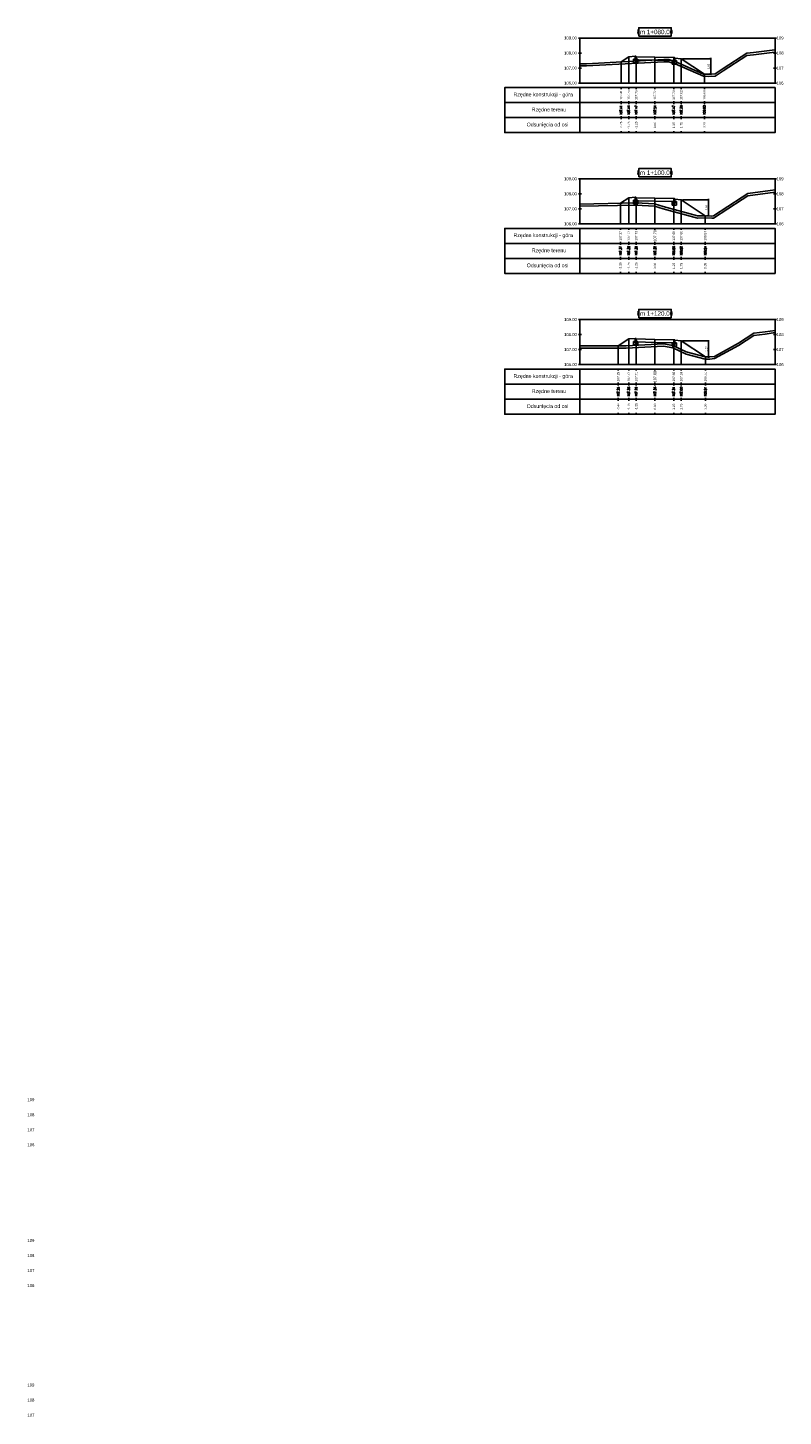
# Model space of a CAD drawing. Extents: x 7537626 to 7538805, y 5722894 to 5725486.
# Tile 52 of 90: x 7538384 to 7538434, y 5725389 to 5725482. Entities that reach past the tile are written whole.
import ezdxf

# ---------------------------------------------------------------- set-up
doc = ezdxf.new("R2010")
doc.units = 0
doc.header["$PDMODE"] = 35
doc.header["$PDSIZE"] = 0.3
for name, color, linetype in [('C-DROGI-PROFILE', 7, 'Continuous'), ('C-DROGI-PROFILE-ETYKIETY', 7, 'Continuous'), ('C-DROGI-PRZEKROJE-ETYKIETY', 7, 'Continuous'), ('C-POPRZECZKA-przekrój', 2, 'Continuous'), ('C-POPRZECZKA-widok', 1, 'Continuous')]:
    doc.layers.add(name, color=color, linetype=linetype)
for name, color, linetype, true_color in [('C-humus', 7, 'Continuous', 0x003df5), ('C-Teren', 7, 'Continuous', 0x005716), ('poprzeczki', 7, 'Continuous', 0x0000d6)]:
    doc.layers.add(name, color=color, linetype=linetype, true_color=true_color)
doc.styles.add('2mm08', font='arial.ttf', dxfattribs={"width": 0.8})
doc.styles.add('opis_50', font='arial.ttf', dxfattribs={"height": 0.125})
doc.styles.get("Standard").update_dxf_attribs({"font": 'arial.ttf'})
doc.dimstyles.new('OPIS_50', dxfattribs={"dimscale": 0.5, "dimtxt": 0.125, "dimasz": 0.25, "dimexe": 0.1, "dimexo": 0.15, "dimgap": 0.1, "dimtad": 1, "dimzin": 0, "dimtxsty": 'opis_50', "dimblk": 'ARCHTICK', "dimcen": 0.15, "dimdle": 0.1, "dimaunit": 2, "dimadec": 4, "dimazin": 0, "dimtfac": 1, "dimtmove": 0, "dimatfit": 3, "dimfxl": 1, "dimarcsym": 0})

# ---------------------------------------------------------------- blocks, each defined once
blk = doc.blocks.new('_ArchTick')
at = {"color": 0, "linetype": 'ByBlock', "const_width": 0.15}
blk.add_lwpolyline([(-0.5, -0.5), (0.5, 0.5)], dxfattribs=at)
blk = doc.blocks.new('*D91')
at = {"layer": 'Defpoints', "color": 0, "transparency": 16777216}
for p in [(7538427.225, 5725479.659), (7538428.875, 5725478.628), (7538429.185, 5725478.628)]:
    blk.add_point(p, dxfattribs=at)
at = {"layer": 'poprzeczki', "color": 0, "lineweight": -2, "transparency": 16777216}
for p, q in [((7538427.3, 5725479.659), (7538429.235, 5725479.659)), ((7538429.185, 5725479.709), (7538429.185, 5725478.578)), ((7538428.95, 5725478.628), (7538429.235, 5725478.628))]:
    blk.add_line(p, q, dxfattribs=at)
at = {"layer": 'poprzeczki', "color": 0, "lineweight": -2, "transparency": 16777216, "xscale": 0.125, "yscale": 0.125, "zscale": 0.125}
for p, rotation in [((7538429.185, 5725479.659), 90), ((7538429.185, 5725478.628), 270)]:
    blk.add_blockref('_ArchTick', p, dxfattribs=dict(at, rotation=rotation))
at = {"layer": 'poprzeczki', "color": 0, "transparency": 16777216, "insert": (7538429.059, 5725479.144), "char_height": 0.125, "attachment_point": 5, "rotation": 90, "style": 'opis_50'}
blk.add_mtext('1,03', dxfattribs=at)
blk = doc.blocks.new('*D92')
at = {"layer": 'Defpoints', "color": 0, "transparency": 16777216}
for p in [(7538427.225, 5725470.266), (7538428.821, 5725469.202), (7538429.039, 5725469.202)]:
    blk.add_point(p, dxfattribs=at)
at = {"layer": 'poprzeczki', "color": 0, "lineweight": -2, "transparency": 16777216}
for p, q in [((7538427.3, 5725470.266), (7538429.089, 5725470.266)), ((7538429.039, 5725470.316), (7538429.039, 5725469.152)), ((7538428.896, 5725469.202), (7538429.089, 5725469.202))]:
    blk.add_line(p, q, dxfattribs=at)
at = {"layer": 'poprzeczki', "color": 0, "lineweight": -2, "transparency": 16777216, "xscale": 0.125, "yscale": 0.125, "zscale": 0.125}
for p, rotation in [((7538429.039, 5725470.266), 90), ((7538429.039, 5725469.202), 270)]:
    blk.add_blockref('_ArchTick', p, dxfattribs=dict(at, rotation=rotation))
at = {"layer": 'poprzeczki', "color": 0, "transparency": 16777216, "insert": (7538428.914, 5725469.734), "char_height": 0.125, "attachment_point": 5, "rotation": 90, "style": 'opis_50'}
blk.add_mtext('1,06', dxfattribs=at)
blk = doc.blocks.new('*D93')
at = {"layer": 'Defpoints', "color": 0, "transparency": 16777216}
for p in [(7538427.225, 5725460.872), (7538428.817, 5725459.8), (7538429.034, 5725459.8)]:
    blk.add_point(p, dxfattribs=at)
at = {"layer": 'poprzeczki', "color": 0, "lineweight": -2, "transparency": 16777216}
for p, q in [((7538427.3, 5725460.872), (7538429.084, 5725460.872)), ((7538429.034, 5725460.922), (7538429.034, 5725459.75)), ((7538428.892, 5725459.8), (7538429.084, 5725459.8))]:
    blk.add_line(p, q, dxfattribs=at)
at = {"layer": 'poprzeczki', "color": 0, "lineweight": -2, "transparency": 16777216, "xscale": 0.125, "yscale": 0.125, "zscale": 0.125}
for p, rotation in [((7538429.034, 5725460.872), 90), ((7538429.034, 5725459.8), 270)]:
    blk.add_blockref('_ArchTick', p, dxfattribs=dict(at, rotation=rotation))
at = {"layer": 'poprzeczki', "color": 0, "transparency": 16777216, "insert": (7538428.909, 5725460.336), "char_height": 0.125, "attachment_point": 5, "rotation": 90, "style": 'opis_50'}
blk.add_mtext('1,07', dxfattribs=at)

msp = doc.modelspace()

# ---------------------------------------------------------------- linework, layer by layer
at = {"layer": 'C-DROGI-PROFILE', "color": 7, "linetype": 'Continuous', "lineweight": -3}
for p, q in [((7538423.216, 5725477.736), (7538423.216, 5725477.636)), ((7538423.725, 5725477.736), (7538423.725, 5725477.636)), ((7538424.225, 5725477.736), (7538424.225, 5725477.636)), ((7538425.475, 5725477.736), (7538425.475, 5725477.636)), ((7538426.725, 5725477.736), (7538426.725, 5725477.636)), ((7538427.225, 5725477.736), (7538427.225, 5725477.636)), ((7538428.763, 5725477.736), (7538428.763, 5725477.636)), ((7538423.216, 5725476.736), (7538423.216, 5725476.836)), ((7538423.216, 5725476.736), (7538423.216, 5725476.636)), ((7538423.725, 5725476.736), (7538423.725, 5725476.836)), ((7538423.725, 5725476.736), (7538423.725, 5725476.636)), ((7538424.225, 5725476.736), (7538424.225, 5725476.836)), ((7538424.225, 5725476.736), (7538424.225, 5725476.636)), ((7538425.475, 5725476.736), (7538425.475, 5725476.836)), ((7538425.475, 5725476.736), (7538425.475, 5725476.636)), ((7538426.725, 5725476.736), (7538426.725, 5725476.836)), ((7538426.725, 5725476.736), (7538426.725, 5725476.636)), ((7538427.225, 5725476.736), (7538427.225, 5725476.836)), ((7538427.225, 5725476.736), (7538427.225, 5725476.636)), ((7538428.763, 5725476.736), (7538428.763, 5725476.836)), ((7538428.763, 5725476.736), (7538428.763, 5725476.636)), ((7538423.216, 5725475.736), (7538423.216, 5725475.836)), ((7538423.216, 5725475.736), (7538423.216, 5725475.636)), ((7538423.725, 5725475.736), (7538423.725, 5725475.836)), ((7538423.725, 5725475.736), (7538423.725, 5725475.636)), ((7538424.225, 5725475.736), (7538424.225, 5725475.836)), ((7538424.225, 5725475.736), (7538424.225, 5725475.636)), ((7538425.475, 5725475.736), (7538425.475, 5725475.836)), ((7538425.475, 5725475.736), (7538425.475, 5725475.636)), ((7538426.725, 5725475.736), (7538426.725, 5725475.836)), ((7538426.725, 5725475.736), (7538426.725, 5725475.636)), ((7538427.225, 5725475.736), (7538427.225, 5725475.836)), ((7538427.225, 5725475.736), (7538427.225, 5725475.636)), ((7538428.763, 5725475.736), (7538428.763, 5725475.836)), ((7538428.763, 5725475.736), (7538428.763, 5725475.636)), ((7538423.216, 5725474.736), (7538423.216, 5725474.836)), ((7538423.725, 5725474.736), (7538423.725, 5725474.836)), ((7538424.225, 5725474.736), (7538424.225, 5725474.836)), ((7538425.475, 5725474.736), (7538425.475, 5725474.836)), ((7538426.725, 5725474.736), (7538426.725, 5725474.836)), ((7538427.225, 5725474.736), (7538427.225, 5725474.836)), ((7538428.763, 5725474.736), (7538428.763, 5725474.836)), ((7538423.179, 5725468.361), (7538423.179, 5725468.261)), ((7538423.725, 5725468.361), (7538423.725, 5725468.261)), ((7538424.225, 5725468.361), (7538424.225, 5725468.261)), ((7538425.475, 5725468.361), (7538425.475, 5725468.261)), ((7538426.725, 5725468.361), (7538426.725, 5725468.261)), ((7538427.225, 5725468.361), (7538427.225, 5725468.261)), ((7538428.821, 5725468.361), (7538428.821, 5725468.261)), ((7538423.179, 5725467.361), (7538423.179, 5725467.461)), ((7538423.179, 5725467.361), (7538423.179, 5725467.261)), ((7538423.725, 5725467.361), (7538423.725, 5725467.461)), ((7538423.725, 5725467.361), (7538423.725, 5725467.261)), ((7538424.225, 5725467.361), (7538424.225, 5725467.461)), ((7538424.225, 5725467.361), (7538424.225, 5725467.261)), ((7538425.475, 5725467.361), (7538425.475, 5725467.461)), ((7538425.475, 5725467.361), (7538425.475, 5725467.261)), ((7538426.725, 5725467.361), (7538426.725, 5725467.461)), ((7538426.725, 5725467.361), (7538426.725, 5725467.261)), ((7538427.225, 5725467.361), (7538427.225, 5725467.461)), ((7538427.225, 5725467.361), (7538427.225, 5725467.261)), ((7538428.821, 5725467.361), (7538428.821, 5725467.461)), ((7538428.821, 5725467.361), (7538428.821, 5725467.261)), ((7538423.179, 5725466.361), (7538423.179, 5725466.461)), ((7538423.725, 5725466.361), (7538423.725, 5725466.461)), ((7538424.225, 5725466.361), (7538424.225, 5725466.461)), ((7538425.475, 5725466.361), (7538425.475, 5725466.461)), ((7538426.725, 5725466.361), (7538426.725, 5725466.461)), ((7538427.225, 5725466.361), (7538427.225, 5725466.461)), ((7538428.821, 5725466.361), (7538428.821, 5725466.461)), ((7538423.179, 5725466.361), (7538423.179, 5725466.261)), ((7538423.725, 5725466.361), (7538423.725, 5725466.261)), ((7538424.225, 5725466.361), (7538424.225, 5725466.261)), ((7538425.475, 5725466.361), (7538425.475, 5725466.261)), ((7538426.725, 5725466.361), (7538426.725, 5725466.261)), ((7538427.225, 5725466.361), (7538427.225, 5725466.261)), ((7538428.821, 5725466.361), (7538428.821, 5725466.261)), ((7538423.179, 5725465.361), (7538423.179, 5725465.461)), ((7538423.725, 5725465.361), (7538423.725, 5725465.461)), ((7538424.225, 5725465.361), (7538424.225, 5725465.461)), ((7538425.475, 5725465.361), (7538425.475, 5725465.461)), ((7538426.725, 5725465.361), (7538426.725, 5725465.461)), ((7538427.225, 5725465.361), (7538427.225, 5725465.461)), ((7538428.821, 5725465.361), (7538428.821, 5725465.461)), ((7538423.032, 5725458.986), (7538423.032, 5725458.886)), ((7538423.032, 5725457.986), (7538423.032, 5725458.086)), ((7538423.725, 5725458.986), (7538423.725, 5725458.886)), ((7538423.725, 5725457.986), (7538423.725, 5725458.086)), ((7538424.225, 5725458.986), (7538424.225, 5725458.886)), ((7538424.225, 5725457.986), (7538424.225, 5725458.086)), ((7538425.475, 5725458.986), (7538425.475, 5725458.886)), ((7538425.475, 5725457.986), (7538425.475, 5725458.086)), ((7538426.725, 5725458.986), (7538426.725, 5725458.886)), ((7538426.725, 5725457.986), (7538426.725, 5725458.086)), ((7538427.225, 5725458.986), (7538427.225, 5725458.886)), ((7538427.225, 5725457.986), (7538427.225, 5725458.086)), ((7538428.833, 5725458.986), (7538428.833, 5725458.886)), ((7538428.833, 5725457.986), (7538428.833, 5725458.086)), ((7538423.032, 5725457.986), (7538423.032, 5725457.886)), ((7538423.725, 5725457.986), (7538423.725, 5725457.886)), ((7538424.225, 5725457.986), (7538424.225, 5725457.886)), ((7538425.475, 5725457.986), (7538425.475, 5725457.886)), ((7538426.725, 5725457.986), (7538426.725, 5725457.886)), ((7538427.225, 5725457.986), (7538427.225, 5725457.886)), ((7538428.833, 5725457.986), (7538428.833, 5725457.886)), ((7538423.032, 5725456.986), (7538423.032, 5725457.086)), ((7538423.032, 5725456.986), (7538423.032, 5725456.886)), ((7538423.725, 5725456.986), (7538423.725, 5725457.086)), ((7538423.725, 5725456.986), (7538423.725, 5725456.886)), ((7538424.225, 5725456.986), (7538424.225, 5725457.086)), ((7538424.225, 5725456.986), (7538424.225, 5725456.886)), ((7538425.475, 5725456.986), (7538425.475, 5725457.086)), ((7538425.475, 5725456.986), (7538425.475, 5725456.886)), ((7538426.725, 5725456.986), (7538426.725, 5725457.086)), ((7538426.725, 5725456.986), (7538426.725, 5725456.886)), ((7538427.225, 5725456.986), (7538427.225, 5725457.086)), ((7538427.225, 5725456.986), (7538427.225, 5725456.886)), ((7538428.833, 5725456.986), (7538428.833, 5725457.086)), ((7538428.833, 5725456.986), (7538428.833, 5725456.886)), ((7538423.032, 5725455.986), (7538423.032, 5725456.086)), ((7538423.725, 5725455.986), (7538423.725, 5725456.086)), ((7538424.225, 5725455.986), (7538424.225, 5725456.086)), ((7538425.475, 5725455.986), (7538425.475, 5725456.086)), ((7538426.725, 5725455.986), (7538426.725, 5725456.086)), ((7538427.225, 5725455.986), (7538427.225, 5725456.086)), ((7538428.833, 5725455.986), (7538428.833, 5725456.086))]:
    msp.add_line(p, q, dxfattribs=at)
at = {"layer": 'C-DROGI-PROFILE', "color": 1, "linetype": 'Continuous', "lineweight": -3}
for points in [[(7538420.475, 5725476.736), (7538420.475, 5725477.736), (7538415.475, 5725477.736), (7538415.475, 5725476.736)], [(7538420.475, 5725476.736), (7538433.475, 5725476.736), (7538433.475, 5725477.736), (7538420.475, 5725477.736)], [(7538420.475, 5725475.736), (7538420.475, 5725476.736), (7538415.475, 5725476.736), (7538415.475, 5725475.736)], [(7538420.475, 5725475.736), (7538433.475, 5725475.736), (7538433.475, 5725476.736), (7538420.475, 5725476.736)], [(7538420.475, 5725474.736), (7538420.475, 5725475.736), (7538415.475, 5725475.736), (7538415.475, 5725474.736)], [(7538420.475, 5725474.736), (7538433.475, 5725474.736), (7538433.475, 5725475.736), (7538420.475, 5725475.736)], [(7538420.475, 5725467.361), (7538420.475, 5725468.361), (7538415.475, 5725468.361), (7538415.475, 5725467.361)], [(7538420.475, 5725467.361), (7538433.475, 5725467.361), (7538433.475, 5725468.361), (7538420.475, 5725468.361)], [(7538420.475, 5725466.361), (7538420.475, 5725467.361), (7538415.475, 5725467.361), (7538415.475, 5725466.361)], [(7538420.475, 5725466.361), (7538433.475, 5725466.361), (7538433.475, 5725467.361), (7538420.475, 5725467.361)], [(7538420.475, 5725465.361), (7538420.475, 5725466.361), (7538415.475, 5725466.361), (7538415.475, 5725465.361)], [(7538420.475, 5725465.361), (7538433.475, 5725465.361), (7538433.475, 5725466.361), (7538420.475, 5725466.361)], [(7538420.475, 5725457.986), (7538420.475, 5725458.986), (7538415.475, 5725458.986), (7538415.475, 5725457.986)], [(7538420.475, 5725457.986), (7538433.475, 5725457.986), (7538433.475, 5725458.986), (7538420.475, 5725458.986)], [(7538420.475, 5725456.986), (7538420.475, 5725457.986), (7538415.475, 5725457.986), (7538415.475, 5725456.986)], [(7538420.475, 5725456.986), (7538433.475, 5725456.986), (7538433.475, 5725457.986), (7538420.475, 5725457.986)], [(7538420.475, 5725455.986), (7538420.475, 5725456.986), (7538415.475, 5725456.986), (7538415.475, 5725455.986)], [(7538420.475, 5725455.986), (7538433.475, 5725455.986), (7538433.475, 5725456.986), (7538420.475, 5725456.986)]]:
    msp.add_3dface(points, dxfattribs=at)
at = {"layer": 'C-DROGI-PRZEKROJE-ETYKIETY', "color": 1, "linetype": 'Continuous', "lineweight": -3}
for p, q in [((7538423.216, 5725479.45), (7538423.216, 5725478.036)), ((7538423.725, 5725479.789), (7538423.725, 5725478.036)), ((7538424.225, 5725479.783), (7538424.225, 5725478.036)), ((7538425.475, 5725479.758), (7538425.475, 5725478.036)), ((7538426.725, 5725479.733), (7538426.725, 5725478.036)), ((7538427.225, 5725479.659), (7538427.225, 5725478.036)), ((7538428.763, 5725478.634), (7538428.763, 5725478.036)), ((7538423.725, 5725470.396), (7538423.725, 5725468.661)), ((7538424.225, 5725470.389), (7538424.225, 5725468.661)), ((7538425.475, 5725470.364), (7538425.475, 5725468.661)), ((7538426.725, 5725470.339), (7538426.725, 5725468.661)), ((7538427.225, 5725470.266), (7538427.225, 5725468.661)), ((7538423.179, 5725470.032), (7538423.179, 5725468.661)), ((7538428.821, 5725469.202), (7538428.821, 5725468.661)), ((7538423.725, 5725461.002), (7538423.725, 5725459.286)), ((7538424.225, 5725460.996), (7538424.225, 5725459.286)), ((7538425.475, 5725460.971), (7538425.475, 5725459.286)), ((7538426.725, 5725460.946), (7538426.725, 5725459.286)), ((7538427.225, 5725460.872), (7538427.225, 5725459.286)), ((7538423.032, 5725460.541), (7538423.032, 5725459.286)), ((7538428.833, 5725459.8), (7538428.833, 5725459.286))]:
    msp.add_line(p, q, dxfattribs=at)
at = {"layer": 'C-humus'}
for p, q in [((7538420.908, 5725479.173), (7538426.063, 5725479.457)), ((7538426.063, 5725479.457), (7538426.396, 5725479.457)), ((7538426.396, 5725479.457), (7538426.827, 5725479.323)), ((7538430.023, 5725478.845), (7538431.592, 5725479.866)), ((7538431.592, 5725479.866), (7538432.04, 5725479.926)), ((7538432.04, 5725479.926), (7538433.454, 5725480.092)), ((7538433.454, 5725480.092), (7538433.475, 5725480.093)), ((7538420.475, 5725479.176), (7538420.908, 5725479.173)), ((7538426.827, 5725479.323), (7538428.708, 5725478.486)), ((7538428.708, 5725478.486), (7538429.043, 5725478.471)), ((7538429.043, 5725478.471), (7538429.486, 5725478.495)), ((7538429.486, 5725478.495), (7538430.023, 5725478.845)), ((7538429.366, 5725469.038), (7538431.288, 5725470.291)), ((7538431.288, 5725470.291), (7538431.666, 5725470.537)), ((7538431.666, 5725470.537), (7538433.146, 5725470.734)), ((7538433.146, 5725470.734), (7538433.475, 5725470.773)), ((7538420.475, 5725469.831), (7538424.221, 5725469.901)), ((7538424.221, 5725469.901), (7538425.444, 5725469.839)), ((7538425.444, 5725469.839), (7538426.027, 5725469.658)), ((7538426.027, 5725469.658), (7538428.299, 5725469.045)), ((7538428.299, 5725469.045), (7538428.829, 5725469.052)), ((7538428.829, 5725469.052), (7538429.259, 5725469.032)), ((7538429.259, 5725469.032), (7538429.366, 5725469.038)), ((7538431.048, 5725460.567), (7538432.053, 5725461.223)), ((7538432.053, 5725461.223), (7538432.814, 5725461.324)), ((7538432.814, 5725461.324), (7538433.475, 5725461.416)), ((7538420.475, 5725460.384), (7538421.483, 5725460.385)), ((7538421.483, 5725460.385), (7538423.553, 5725460.392)), ((7538423.553, 5725460.392), (7538426.048, 5725460.523)), ((7538426.048, 5725460.523), (7538426.655, 5725460.405)), ((7538426.655, 5725460.405), (7538427.542, 5725459.994)), ((7538427.542, 5725459.994), (7538428.817, 5725459.65)), ((7538429.447, 5725459.688), (7538431.048, 5725460.567)), ((7538428.817, 5725459.65), (7538429.135, 5725459.654)), ((7538429.135, 5725459.654), (7538429.447, 5725459.688))]:
    msp.add_line(p, q, dxfattribs=at)
at = {"layer": 'C-POPRZECZKA-przekrój', "color": 2, "linetype": 'Continuous', "lineweight": -3}
for p, q in [((7538423.216, 5725479.45), (7538423.725, 5725479.789)), ((7538423.725, 5725479.789), (7538424.145, 5725479.823)), ((7538424.045, 5725479.393), (7538424.045, 5725479.623)), ((7538424.045, 5725479.623), (7538424.145, 5725479.623)), ((7538424.325, 5725479.393), (7538424.045, 5725479.393)), ((7538424.185, 5725479.823), (7538424.145, 5725479.823)), ((7538424.145, 5725479.823), (7538424.145, 5725479.493)), ((7538424.145, 5725479.623), (7538424.145, 5725479.523)), ((7538424.145, 5725479.523), (7538424.225, 5725479.523)), ((7538424.145, 5725479.493), (7538424.225, 5725479.493)), ((7538424.19, 5725479.822), (7538424.185, 5725479.823)), ((7538424.199, 5725479.82), (7538424.19, 5725479.822)), ((7538424.207, 5725479.816), (7538424.199, 5725479.82)), ((7538424.213, 5725479.811), (7538424.207, 5725479.816)), ((7538424.218, 5725479.806), (7538424.213, 5725479.811)), ((7538424.222, 5725479.798), (7538424.218, 5725479.806)), ((7538424.224, 5725479.79), (7538424.222, 5725479.798)), ((7538424.225, 5725479.783), (7538424.224, 5725479.79)), ((7538424.225, 5725479.783), (7538425.475, 5725479.758)), ((7538424.225, 5725479.783), (7538424.226, 5725479.583)), ((7538424.225, 5725479.493), (7538424.225, 5725479.783)), ((7538424.225, 5725479.783), (7538424.225, 5725479.623)), ((7538424.225, 5725479.623), (7538424.325, 5725479.623)), ((7538424.226, 5725479.583), (7538425.475, 5725479.558)), ((7538424.325, 5725479.623), (7538424.325, 5725479.393)), ((7538425.475, 5725479.558), (7538425.475, 5725479.758)), ((7538425.475, 5725479.758), (7538426.725, 5725479.733)), ((7538425.475, 5725479.558), (7538426.724, 5725479.533)), ((7538426.625, 5725479.303), (7538426.625, 5725479.533)), ((7538426.625, 5725479.533), (7538426.725, 5725479.533)), ((7538426.725, 5725479.733), (7538426.724, 5725479.533)), ((7538426.765, 5725479.733), (7538426.725, 5725479.733)), ((7538426.725, 5725479.733), (7538426.725, 5725479.403)), ((7538426.725, 5725479.533), (7538426.725, 5725479.433)), ((7538426.725, 5725479.433), (7538426.805, 5725479.433)), ((7538426.725, 5725479.403), (7538426.805, 5725479.403)), ((7538426.77, 5725479.732), (7538426.765, 5725479.733)), ((7538426.779, 5725479.73), (7538426.77, 5725479.732)), ((7538426.787, 5725479.726), (7538426.779, 5725479.73)), ((7538426.793, 5725479.721), (7538426.787, 5725479.726)), ((7538426.798, 5725479.716), (7538426.793, 5725479.721)), ((7538426.802, 5725479.708), (7538426.798, 5725479.716)), ((7538426.804, 5725479.7), (7538426.802, 5725479.708)), ((7538426.805, 5725479.693), (7538426.804, 5725479.7)), ((7538426.805, 5725479.403), (7538426.805, 5725479.693)), ((7538426.805, 5725479.693), (7538426.805, 5725479.533)), ((7538426.805, 5725479.693), (7538427.225, 5725479.659)), ((7538426.805, 5725479.533), (7538426.905, 5725479.533)), ((7538426.905, 5725479.533), (7538426.905, 5725479.303)), ((7538427.225, 5725479.659), (7538428.763, 5725478.634)), ((7538426.905, 5725479.303), (7538426.625, 5725479.303)), ((7538423.179, 5725470.032), (7538423.725, 5725470.396)), ((7538423.725, 5725470.396), (7538424.145, 5725470.429)), ((7538424.045, 5725469.999), (7538424.045, 5725470.229)), ((7538424.045, 5725470.229), (7538424.145, 5725470.229)), ((7538424.185, 5725470.429), (7538424.145, 5725470.429)), ((7538424.145, 5725470.429), (7538424.145, 5725470.099)), ((7538424.145, 5725470.229), (7538424.145, 5725470.129)), ((7538424.145, 5725470.129), (7538424.225, 5725470.129)), ((7538424.145, 5725470.099), (7538424.225, 5725470.099)), ((7538424.19, 5725470.429), (7538424.185, 5725470.429)), ((7538424.199, 5725470.427), (7538424.19, 5725470.429)), ((7538424.207, 5725470.422), (7538424.199, 5725470.427)), ((7538424.213, 5725470.418), (7538424.207, 5725470.422)), ((7538424.218, 5725470.412), (7538424.213, 5725470.418)), ((7538424.222, 5725470.405), (7538424.218, 5725470.412)), ((7538424.224, 5725470.397), (7538424.222, 5725470.405)), ((7538424.225, 5725470.389), (7538424.224, 5725470.397)), ((7538424.225, 5725470.389), (7538425.475, 5725470.364)), ((7538424.225, 5725470.389), (7538424.226, 5725470.189)), ((7538424.225, 5725470.099), (7538424.225, 5725470.389)), ((7538424.225, 5725470.389), (7538424.225, 5725470.229)), ((7538424.225, 5725470.229), (7538424.325, 5725470.229)), ((7538424.226, 5725470.189), (7538425.475, 5725470.164)), ((7538424.325, 5725470.229), (7538424.325, 5725469.999)), ((7538425.475, 5725470.164), (7538425.475, 5725470.364)), ((7538425.475, 5725470.364), (7538426.725, 5725470.339)), ((7538425.475, 5725470.164), (7538426.724, 5725470.139)), ((7538426.625, 5725469.909), (7538426.625, 5725470.139)), ((7538426.625, 5725470.139), (7538426.725, 5725470.139)), ((7538426.725, 5725470.339), (7538426.724, 5725470.139)), ((7538426.765, 5725470.339), (7538426.725, 5725470.339)), ((7538426.725, 5725470.339), (7538426.725, 5725470.009)), ((7538426.725, 5725470.139), (7538426.725, 5725470.039)), ((7538426.77, 5725470.339), (7538426.765, 5725470.339)), ((7538426.779, 5725470.337), (7538426.77, 5725470.339)), ((7538426.787, 5725470.332), (7538426.779, 5725470.337)), ((7538426.793, 5725470.328), (7538426.787, 5725470.332)), ((7538426.798, 5725470.322), (7538426.793, 5725470.328)), ((7538426.802, 5725470.315), (7538426.798, 5725470.322)), ((7538426.804, 5725470.307), (7538426.802, 5725470.315)), ((7538426.805, 5725470.299), (7538426.804, 5725470.307)), ((7538426.805, 5725470.009), (7538426.805, 5725470.299)), ((7538426.805, 5725470.299), (7538426.805, 5725470.139)), ((7538426.805, 5725470.299), (7538427.225, 5725470.266)), ((7538426.805, 5725470.139), (7538426.905, 5725470.139)), ((7538426.905, 5725470.139), (7538426.905, 5725469.909)), ((7538427.225, 5725470.266), (7538428.821, 5725469.202)), ((7538424.325, 5725469.999), (7538424.045, 5725469.999)), ((7538426.905, 5725469.909), (7538426.625, 5725469.909)), ((7538426.725, 5725470.039), (7538426.805, 5725470.039)), ((7538426.725, 5725470.009), (7538426.805, 5725470.009)), ((7538423.032, 5725460.541), (7538423.725, 5725461.002)), ((7538423.725, 5725461.002), (7538424.145, 5725461.036)), ((7538424.185, 5725461.036), (7538424.145, 5725461.036)), ((7538424.145, 5725461.036), (7538424.145, 5725460.706)), ((7538424.19, 5725461.036), (7538424.185, 5725461.036)), ((7538424.199, 5725461.033), (7538424.19, 5725461.036)), ((7538424.207, 5725461.029), (7538424.199, 5725461.033)), ((7538424.213, 5725461.024), (7538424.207, 5725461.029)), ((7538424.218, 5725461.019), (7538424.213, 5725461.024)), ((7538424.222, 5725461.011), (7538424.218, 5725461.019)), ((7538424.224, 5725461.003), (7538424.222, 5725461.011)), ((7538424.225, 5725460.996), (7538424.224, 5725461.003)), ((7538424.225, 5725460.996), (7538425.475, 5725460.971)), ((7538424.225, 5725460.996), (7538424.226, 5725460.796)), ((7538424.225, 5725460.706), (7538424.225, 5725460.996)), ((7538424.225, 5725460.996), (7538424.225, 5725460.836)), ((7538425.475, 5725460.771), (7538425.475, 5725460.971)), ((7538425.475, 5725460.971), (7538426.725, 5725460.946)), ((7538426.725, 5725460.946), (7538426.724, 5725460.746)), ((7538426.765, 5725460.946), (7538426.725, 5725460.946)), ((7538426.725, 5725460.946), (7538426.725, 5725460.616)), ((7538426.77, 5725460.946), (7538426.765, 5725460.946)), ((7538426.779, 5725460.943), (7538426.77, 5725460.946)), ((7538426.787, 5725460.939), (7538426.779, 5725460.943)), ((7538426.793, 5725460.934), (7538426.787, 5725460.939)), ((7538426.798, 5725460.929), (7538426.793, 5725460.934)), ((7538426.802, 5725460.921), (7538426.798, 5725460.929)), ((7538426.804, 5725460.913), (7538426.802, 5725460.921)), ((7538426.805, 5725460.906), (7538426.804, 5725460.913)), ((7538426.805, 5725460.616), (7538426.805, 5725460.906)), ((7538426.805, 5725460.906), (7538426.805, 5725460.746)), ((7538426.805, 5725460.906), (7538427.225, 5725460.872)), ((7538427.225, 5725460.872), (7538428.833, 5725459.8)), ((7538424.045, 5725460.606), (7538424.045, 5725460.836)), ((7538424.045, 5725460.836), (7538424.145, 5725460.836)), ((7538424.325, 5725460.606), (7538424.045, 5725460.606)), ((7538424.145, 5725460.836), (7538424.145, 5725460.736)), ((7538424.145, 5725460.736), (7538424.225, 5725460.736)), ((7538424.145, 5725460.706), (7538424.225, 5725460.706)), ((7538424.225, 5725460.836), (7538424.325, 5725460.836)), ((7538424.226, 5725460.796), (7538425.475, 5725460.771)), ((7538424.325, 5725460.836), (7538424.325, 5725460.606)), ((7538425.475, 5725460.771), (7538426.724, 5725460.746)), ((7538426.625, 5725460.516), (7538426.625, 5725460.746)), ((7538426.625, 5725460.746), (7538426.725, 5725460.746)), ((7538426.905, 5725460.516), (7538426.625, 5725460.516)), ((7538426.725, 5725460.746), (7538426.725, 5725460.646)), ((7538426.725, 5725460.646), (7538426.805, 5725460.646)), ((7538426.725, 5725460.616), (7538426.805, 5725460.616)), ((7538426.805, 5725460.746), (7538426.905, 5725460.746)), ((7538426.905, 5725460.746), (7538426.905, 5725460.516))]:
    msp.add_line(p, q, dxfattribs=at)
at = {"layer": 'C-POPRZECZKA-widok', "color": 1, "linetype": 'Continuous', "lineweight": -3}
for p, q in [((7538420.375, 5725481.036), (7538433.575, 5725481.036)), ((7538420.425, 5725480.836), (7538420.525, 5725480.836)), ((7538420.425, 5725480.636), (7538420.525, 5725480.636)), ((7538420.425, 5725480.436), (7538420.525, 5725480.436)), ((7538420.475, 5725478.036), (7538420.475, 5725481.036)), ((7538433.425, 5725480.836), (7538433.525, 5725480.836)), ((7538433.425, 5725480.636), (7538433.525, 5725480.636)), ((7538433.425, 5725480.436), (7538433.525, 5725480.436)), ((7538433.475, 5725478.036), (7538433.475, 5725481.036)), ((7538420.375, 5725480.036), (7538420.575, 5725480.036)), ((7538420.425, 5725480.236), (7538420.525, 5725480.236)), ((7538420.425, 5725480.036), (7538420.525, 5725480.036)), ((7538420.425, 5725479.836), (7538420.525, 5725479.836)), ((7538420.425, 5725479.636), (7538420.525, 5725479.636)), ((7538420.425, 5725479.436), (7538420.525, 5725479.436)), ((7538433.375, 5725480.036), (7538433.575, 5725480.036)), ((7538433.425, 5725480.236), (7538433.525, 5725480.236)), ((7538433.425, 5725480.036), (7538433.525, 5725480.036)), ((7538433.425, 5725479.836), (7538433.525, 5725479.836)), ((7538433.425, 5725479.636), (7538433.525, 5725479.636)), ((7538433.425, 5725479.436), (7538433.525, 5725479.436)), ((7538420.375, 5725479.036), (7538420.575, 5725479.036)), ((7538420.425, 5725479.236), (7538420.525, 5725479.236)), ((7538420.425, 5725479.036), (7538420.525, 5725479.036)), ((7538420.425, 5725478.836), (7538420.525, 5725478.836)), ((7538420.425, 5725478.636), (7538420.525, 5725478.636)), ((7538420.425, 5725478.436), (7538420.525, 5725478.436)), ((7538433.375, 5725479.036), (7538433.575, 5725479.036)), ((7538433.425, 5725479.236), (7538433.525, 5725479.236)), ((7538433.425, 5725479.036), (7538433.525, 5725479.036)), ((7538433.425, 5725478.836), (7538433.525, 5725478.836)), ((7538433.425, 5725478.636), (7538433.525, 5725478.636)), ((7538433.425, 5725478.436), (7538433.525, 5725478.436)), ((7538420.375, 5725478.036), (7538433.575, 5725478.036)), ((7538420.425, 5725478.236), (7538420.525, 5725478.236)), ((7538433.425, 5725478.236), (7538433.525, 5725478.236)), ((7538420.375, 5725471.661), (7538433.575, 5725471.661)), ((7538420.425, 5725471.461), (7538420.525, 5725471.461)), ((7538420.425, 5725471.261), (7538420.525, 5725471.261)), ((7538420.425, 5725471.061), (7538420.525, 5725471.061)), ((7538420.475, 5725468.661), (7538420.475, 5725471.661)), ((7538433.425, 5725471.461), (7538433.525, 5725471.461)), ((7538433.425, 5725471.261), (7538433.525, 5725471.261)), ((7538433.425, 5725471.061), (7538433.525, 5725471.061)), ((7538433.475, 5725468.661), (7538433.475, 5725471.661)), ((7538420.375, 5725470.661), (7538420.575, 5725470.661)), ((7538420.425, 5725470.861), (7538420.525, 5725470.861)), ((7538420.425, 5725470.661), (7538420.525, 5725470.661)), ((7538420.425, 5725470.461), (7538420.525, 5725470.461)), ((7538420.425, 5725470.261), (7538420.525, 5725470.261)), ((7538433.375, 5725470.661), (7538433.575, 5725470.661)), ((7538433.425, 5725470.861), (7538433.525, 5725470.861)), ((7538433.425, 5725470.661), (7538433.525, 5725470.661)), ((7538433.425, 5725470.461), (7538433.525, 5725470.461)), ((7538433.425, 5725470.261), (7538433.525, 5725470.261)), ((7538420.375, 5725469.661), (7538420.575, 5725469.661)), ((7538420.425, 5725470.061), (7538420.525, 5725470.061)), ((7538420.425, 5725469.861), (7538420.525, 5725469.861)), ((7538420.425, 5725469.661), (7538420.525, 5725469.661)), ((7538420.425, 5725469.461), (7538420.525, 5725469.461)), ((7538420.425, 5725469.261), (7538420.525, 5725469.261)), ((7538433.375, 5725469.661), (7538433.575, 5725469.661)), ((7538433.425, 5725470.061), (7538433.525, 5725470.061)), ((7538433.425, 5725469.861), (7538433.525, 5725469.861)), ((7538433.425, 5725469.661), (7538433.525, 5725469.661)), ((7538433.425, 5725469.461), (7538433.525, 5725469.461)), ((7538433.425, 5725469.261), (7538433.525, 5725469.261)), ((7538420.375, 5725468.661), (7538433.575, 5725468.661)), ((7538420.425, 5725469.061), (7538420.525, 5725469.061)), ((7538420.425, 5725468.861), (7538420.525, 5725468.861)), ((7538433.425, 5725469.061), (7538433.525, 5725469.061)), ((7538433.425, 5725468.861), (7538433.525, 5725468.861)), ((7538420.375, 5725462.286), (7538433.575, 5725462.286)), ((7538420.425, 5725462.086), (7538420.525, 5725462.086)), ((7538420.425, 5725461.886), (7538420.525, 5725461.886)), ((7538420.475, 5725459.286), (7538420.475, 5725462.286)), ((7538433.425, 5725462.086), (7538433.525, 5725462.086)), ((7538433.425, 5725461.886), (7538433.525, 5725461.886)), ((7538433.475, 5725459.286), (7538433.475, 5725462.286)), ((7538420.375, 5725461.286), (7538420.575, 5725461.286)), ((7538420.425, 5725461.686), (7538420.525, 5725461.686)), ((7538420.425, 5725461.486), (7538420.525, 5725461.486)), ((7538420.425, 5725461.286), (7538420.525, 5725461.286)), ((7538420.425, 5725461.086), (7538420.525, 5725461.086)), ((7538420.425, 5725460.886), (7538420.525, 5725460.886)), ((7538433.375, 5725461.286), (7538433.575, 5725461.286)), ((7538433.425, 5725461.686), (7538433.525, 5725461.686)), ((7538433.425, 5725461.486), (7538433.525, 5725461.486)), ((7538433.425, 5725461.286), (7538433.525, 5725461.286)), ((7538433.425, 5725461.086), (7538433.525, 5725461.086)), ((7538433.425, 5725460.886), (7538433.525, 5725460.886)), ((7538420.375, 5725460.286), (7538420.575, 5725460.286)), ((7538420.425, 5725460.686), (7538420.525, 5725460.686)), ((7538420.425, 5725460.486), (7538420.525, 5725460.486)), ((7538420.425, 5725460.286), (7538420.525, 5725460.286)), ((7538420.425, 5725460.086), (7538420.525, 5725460.086)), ((7538433.375, 5725460.286), (7538433.575, 5725460.286)), ((7538433.425, 5725460.686), (7538433.525, 5725460.686)), ((7538433.425, 5725460.486), (7538433.525, 5725460.486)), ((7538433.425, 5725460.286), (7538433.525, 5725460.286)), ((7538433.425, 5725460.086), (7538433.525, 5725460.086)), ((7538420.375, 5725459.286), (7538433.575, 5725459.286)), ((7538420.425, 5725459.886), (7538420.525, 5725459.886)), ((7538420.425, 5725459.686), (7538420.525, 5725459.686)), ((7538420.425, 5725459.486), (7538420.525, 5725459.486)), ((7538433.425, 5725459.886), (7538433.525, 5725459.886)), ((7538433.425, 5725459.686), (7538433.525, 5725459.686)), ((7538433.425, 5725459.486), (7538433.525, 5725459.486))]:
    msp.add_line(p, q, dxfattribs=at)
at = {"layer": 'C-POPRZECZKA-widok', "color": 3, "linetype": 'Continuous', "lineweight": -3}
for points in [[(7538424.395, 5725481.161), (7538426.555, 5725481.161), (7538426.555, 5725481.718), (7538424.395, 5725481.718)], [(7538424.395, 5725471.786), (7538426.555, 5725471.786), (7538426.555, 5725472.343), (7538424.395, 5725472.343)], [(7538424.395, 5725462.411), (7538426.555, 5725462.411), (7538426.555, 5725462.968), (7538424.395, 5725462.968)]]:
    msp.add_3dface(points, dxfattribs=at)
at = {"layer": 'C-Teren'}
for p, q in [((7538420.908, 5725479.323), (7538426.063, 5725479.607)), ((7538426.063, 5725479.607), (7538426.396, 5725479.607)), ((7538426.396, 5725479.607), (7538426.827, 5725479.473)), ((7538426.827, 5725479.473), (7538428.708, 5725478.636)), ((7538430.023, 5725478.995), (7538431.592, 5725480.016)), ((7538431.592, 5725480.016), (7538432.04, 5725480.076)), ((7538432.04, 5725480.076), (7538433.454, 5725480.242)), ((7538433.454, 5725480.242), (7538433.475, 5725480.243)), ((7538420.475, 5725479.326), (7538420.908, 5725479.323)), ((7538428.708, 5725478.636), (7538429.043, 5725478.621)), ((7538429.043, 5725478.621), (7538429.486, 5725478.645)), ((7538429.486, 5725478.645), (7538430.023, 5725478.995)), ((7538429.366, 5725469.188), (7538431.288, 5725470.441)), ((7538431.288, 5725470.441), (7538431.666, 5725470.687)), ((7538431.666, 5725470.687), (7538433.146, 5725470.884)), ((7538433.146, 5725470.884), (7538433.475, 5725470.923)), ((7538420.475, 5725469.981), (7538424.221, 5725470.051)), ((7538424.221, 5725470.051), (7538425.444, 5725469.989)), ((7538425.444, 5725469.989), (7538426.027, 5725469.808)), ((7538426.027, 5725469.808), (7538428.299, 5725469.195)), ((7538428.299, 5725469.195), (7538428.829, 5725469.202)), ((7538428.829, 5725469.202), (7538429.259, 5725469.182)), ((7538429.259, 5725469.182), (7538429.366, 5725469.188)), ((7538431.048, 5725460.717), (7538432.053, 5725461.373)), ((7538432.053, 5725461.373), (7538432.814, 5725461.474)), ((7538432.814, 5725461.474), (7538433.475, 5725461.566)), ((7538420.475, 5725460.534), (7538421.483, 5725460.535)), ((7538421.483, 5725460.535), (7538423.553, 5725460.542)), ((7538423.553, 5725460.542), (7538426.048, 5725460.673)), ((7538426.048, 5725460.673), (7538426.655, 5725460.555)), ((7538426.655, 5725460.555), (7538427.542, 5725460.144)), ((7538427.542, 5725460.144), (7538428.817, 5725459.8)), ((7538429.447, 5725459.838), (7538431.048, 5725460.717)), ((7538428.817, 5725459.8), (7538429.135, 5725459.804)), ((7538429.135, 5725459.804), (7538429.447, 5725459.838))]:
    msp.add_line(p, q, dxfattribs=at)

# ---------------------------------------------------------------- texts
at = {"layer": 'C-DROGI-PROFILE', "color": 2}
for s, p in [('Rzędne konstrukcji - góra', (7538416.05, 5725477.153)), ('Rzędne terenu', (7538417.27, 5725476.147)), ('Odsunięcia od osi', (7538416.931, 5725475.147)), ('Rzędne konstrukcji - góra', (7538416.05, 5725467.778)), ('Rzędne terenu', (7538417.27, 5725466.772)), ('Odsunięcia od osi', (7538416.931, 5725465.772)), ('Rzędne konstrukcji - góra', (7538416.05, 5725458.403)), ('Rzędne terenu', (7538417.27, 5725457.397)), ('Odsunięcia od osi', (7538416.931, 5725456.397))]:
    msp.add_text(s, height=0.25, dxfattribs=at).set_placement(p)
at = {"layer": 'C-DROGI-PROFILE-ETYKIETY', "color": 1, "linetype": 'Continuous', "lineweight": -3, "attachment_point": 5, "rotation": 90, "style": '2mm08'}
for s, insert, char_height in [('107.41', (7538423.216, 5725477.236), 0.15), ('107.75', (7538423.725, 5725477.236), 0.15), ('107.75', (7538424.225, 5725477.236), 0.15), ('107.72', (7538425.475, 5725477.236), 0.15), ('107.70', (7538426.725, 5725477.236), 0.15), ('107.62', (7538427.225, 5725477.236), 0.15), ('106.60', (7538428.763, 5725477.236), 0.15), ('{\\Fsimplex.shx|c238;107.41}', (7538423.216, 5725476.236), 0.15), ('{\\Fsimplex.shx|c238;107.44}', (7538423.725, 5725476.236), 0.15), ('{\\Fsimplex.shx|c238;107.47}', (7538424.225, 5725476.236), 0.15), ('{\\Fsimplex.shx|c238;107.54}', (7538425.475, 5725476.236), 0.15), ('{\\Fsimplex.shx|c238;107.47}', (7538426.725, 5725476.236), 0.15), ('{\\Fsimplex.shx|c238;107.26}', (7538427.225, 5725476.236), 0.15), ('{\\Fsimplex.shx|c238;106.60}', (7538428.763, 5725476.236), 0.15), ('-2.26', (7538423.216, 5725475.236), 0.15), ('-1.75', (7538423.725, 5725475.236), 0.15), ('-1.25', (7538424.225, 5725475.236), 0.15), ('0.00', (7538425.475, 5725475.236), 0.15), ('1.25', (7538426.725, 5725475.236), 0.15), ('1.75', (7538427.225, 5725475.236), 0.15), ('3.29', (7538428.763, 5725475.236), 0.15), ('107.37', (7538423.179, 5725467.861), 0.15), ('107.73', (7538423.725, 5725467.861), 0.15), ('107.73', (7538424.225, 5725467.861), 0.15), ('107.70', (7538425.475, 5725467.861), 0.18), ('107.68', (7538426.725, 5725467.861), 0.15), ('107.60', (7538427.225, 5725467.861), 0.15), ('106.54', (7538428.821, 5725467.861), 0.15), ('{\\Fsimplex.shx|c238;107.37}', (7538423.179, 5725466.861), 0.15), ('{\\Fsimplex.shx|c238;107.38}', (7538423.725, 5725466.861), 0.15), ('{\\Fsimplex.shx|c238;107.39}', (7538424.225, 5725466.861), 0.15), ('{\\Fsimplex.shx|c238;107.32}', (7538425.475, 5725466.861), 0.15), ('{\\Fsimplex.shx|c238;106.96}', (7538426.725, 5725466.861), 0.15), ('{\\Fsimplex.shx|c238;106.82}', (7538427.225, 5725466.861), 0.15), ('{\\Fsimplex.shx|c238;106.54}', (7538428.821, 5725466.861), 0.15), ('-2.30', (7538423.179, 5725465.861), 0.15), ('-1.75', (7538423.725, 5725465.861), 0.15), ('-1.25', (7538424.225, 5725465.861), 0.15), ('0.00', (7538425.475, 5725465.861), 0.15), ('1.25', (7538426.725, 5725465.861), 0.15), ('1.75', (7538427.225, 5725465.861), 0.15), ('3.35', (7538428.821, 5725465.861), 0.15), ('107.25', (7538423.032, 5725458.486), 0.15), ('107.72', (7538423.725, 5725458.486), 0.15), ('107.71', (7538424.225, 5725458.486), 0.15), ('107.68', (7538425.475, 5725458.486), 0.18), ('107.66', (7538426.725, 5725458.486), 0.15), ('107.59', (7538427.225, 5725458.486), 0.15), ('106.51', (7538428.833, 5725458.486), 0.15), ('{\\Fsimplex.shx|c238;107.25}', (7538423.032, 5725457.486), 0.15), ('{\\Fsimplex.shx|c238;107.26}', (7538423.725, 5725457.486), 0.15), ('{\\Fsimplex.shx|c238;107.29}', (7538424.225, 5725457.486), 0.15), ('{\\Fsimplex.shx|c238;107.36}', (7538425.475, 5725457.486), 0.15), ('{\\Fsimplex.shx|c238;107.24}', (7538426.725, 5725457.486), 0.15), ('{\\Fsimplex.shx|c238;107.00}', (7538427.225, 5725457.486), 0.15), ('{\\Fsimplex.shx|c238;106.51}', (7538428.833, 5725457.486), 0.15), ('-2.44', (7538423.032, 5725456.486), 0.15), ('-1.75', (7538423.725, 5725456.486), 0.15), ('-1.25', (7538424.225, 5725456.486), 0.15), ('0.00', (7538425.475, 5725456.486), 0.15), ('1.25', (7538426.725, 5725456.486), 0.15), ('1.75', (7538427.225, 5725456.486), 0.15), ('3.36', (7538428.833, 5725456.486), 0.15)]:
    msp.add_mtext(s, dxfattribs=dict(at, insert=insert, char_height=char_height))
at = {"layer": 'C-DROGI-PROFILE-ETYKIETY', "color": 7, "linetype": 'Continuous', "lineweight": -3, "char_height": 0.1, "attachment_point": 5, "rotation": 90, "style": '2mm08'}
for s, insert in [('-5.00', (7538420.475, 5725475.236)), ('8.00', (7538433.475, 5725475.236)), ('-5.00', (7538420.475, 5725465.861)), ('8.00', (7538433.475, 5725465.861)), ('-5.00', (7538420.475, 5725456.486)), ('8.00', (7538433.475, 5725456.486))]:
    msp.add_mtext(s, dxfattribs=dict(at, insert=insert))
at = {"layer": 'C-POPRZECZKA-widok', "color": 3, "linetype": 'Continuous', "lineweight": -3, "char_height": 0.3, "attachment_point": 8, "style": '2mm08'}
for s, insert in [('km 1+080.00', (7538425.475, 5725481.286)), ('km 1+100.00', (7538425.475, 5725471.911)), ('km 1+120.00', (7538425.475, 5725462.536))]:
    msp.add_mtext(s, dxfattribs=dict(at, insert=insert))
at = {"layer": 'C-POPRZECZKA-widok', "color": 1, "linetype": 'Continuous', "lineweight": -3, "char_height": 0.2, "attachment_point": 6, "style": '2mm08'}
for s, insert in [('109.00', (7538420.275, 5725481.036)), ('108.00', (7538420.275, 5725480.036)), ('107.00', (7538420.275, 5725479.036)), ('106.00', (7538420.275, 5725478.036)), ('109.00', (7538420.275, 5725471.661)), ('108.00', (7538420.275, 5725470.661)), ('107.00', (7538420.275, 5725469.661)), ('106.00', (7538420.275, 5725468.661)), ('109.00', (7538420.275, 5725462.286)), ('108.00', (7538420.275, 5725461.286)), ('107.00', (7538420.275, 5725460.286)), ('106.00', (7538420.275, 5725459.286))]:
    msp.add_mtext(s, dxfattribs=dict(at, insert=insert))
at = {"layer": 'C-POPRZECZKA-widok', "color": 1, "linetype": 'Continuous', "lineweight": -3, "char_height": 0.2, "attachment_point": 4}
for s, insert in [('109', (7538433.575, 5725481.036)), ('108', (7538433.575, 5725480.036)), ('107', (7538433.575, 5725479.036)), ('106', (7538433.575, 5725478.036)), ('109', (7538433.575, 5725471.661)), ('108', (7538433.575, 5725470.661)), ('107', (7538433.575, 5725469.661)), ('106', (7538433.575, 5725468.661)), ('109', (7538433.575, 5725462.286)), ('108', (7538433.575, 5725461.286)), ('107', (7538433.575, 5725460.286)), ('106', (7538433.575, 5725459.286)), ('109', (7538383.678, 5725410.339)), ('108', (7538383.678, 5725409.339)), ('107', (7538383.678, 5725408.339)), ('106', (7538383.678, 5725407.339)), ('109', (7538383.678, 5725400.964)), ('108', (7538383.678, 5725399.964)), ('107', (7538383.678, 5725398.964)), ('106', (7538383.678, 5725397.964)), ('109', (7538383.678, 5725391.339)), ('108', (7538383.678, 5725390.339)), ('107', (7538383.678, 5725389.339))]:
    msp.add_mtext(s, dxfattribs=dict(at, insert=insert))

# ---------------------------------------------------------------- dimensions: what is measured, and where the dimension line sits
at = {"layer": 'poprzeczki'}
for base, p1, p2, picture, middle in [((7538429.185, 5725478.628), (7538427.225, 5725479.659), (7538428.875, 5725478.628), '*D91', (7538429.059, 5725479.144)), ((7538429.039, 5725469.202), (7538427.225, 5725470.266), (7538428.821, 5725469.202), '*D92', (7538428.914, 5725469.734)), ((7538429.034, 5725459.8), (7538427.225, 5725460.872), (7538428.817, 5725459.8), '*D93', (7538428.909, 5725460.336))]:
    dim = msp.add_linear_dim(base=base, p1=p1, p2=p2, angle=90, dimstyle='OPIS_50', dxfattribs=at)
    dim.commit()
    dim.dimension.update_dxf_attribs({"geometry": picture, "text_midpoint": middle})

doc.saveas('drawing.dxf')
